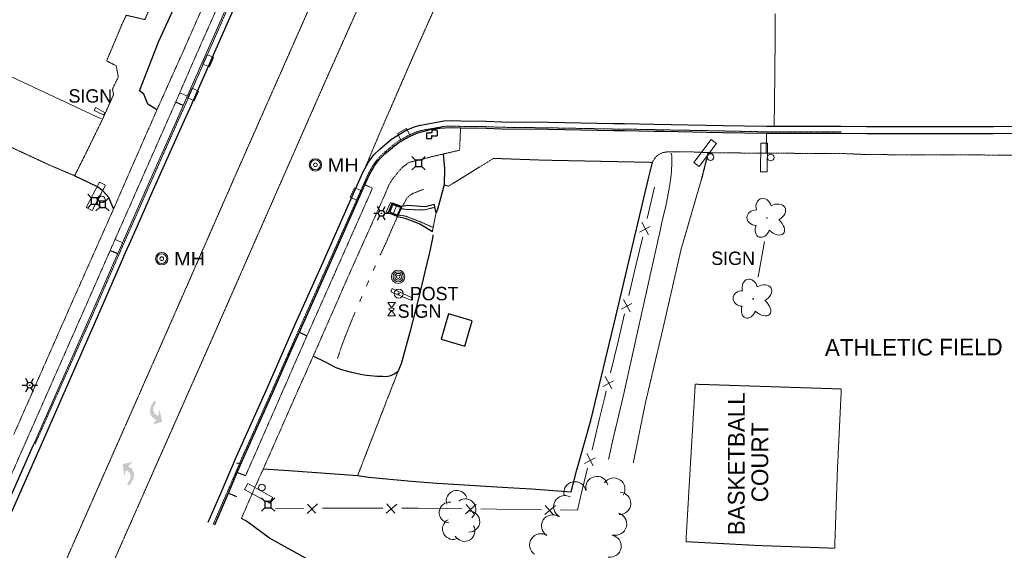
# Model space of a CAD drawing. Extents: x 386588 to 390135, y 96998 to 113606.
# Tile 7 of 92: x 387294 to 387647, y 97797 to 97988. Entities that reach past the tile are written whole.
import ezdxf
from ezdxf.enums import TextEntityAlignment as Align

# ---------------------------------------------------------------- set-up
doc = ezdxf.new("R2010")
doc.units = 0
doc.header["$MEASUREMENT"] = 0
for name, pattern in [('Wisdot3', [0.1875, 0.125, -0.0625]), ('Wisdot5', [0.1, 0.05, -0.05]), ('Wisdot6', [0.375, 0.125, -0.0625, 0.03125, -0.0625, 0.03125, -0.0625])]:
    doc.linetypes.add(name, pattern=pattern)
for name, color, linetype, lineweight in [('E_AREA', 2, 'Wisdot3', 15), ('E_BLD', 241, 'Continuous', 25), ('E_BLD_HvyDash', 241, 'Wisdot3', 25), ('E_BMGRD', 2, 'Egr', 15), ('E_DRN', 40, 'Continuous', 15), ('E_DWY', 2, 'Wisdot3', 15), ('E_LAND_Vegetation', 3, 'Continuous', 15), ('E_LTG', 21, 'Continuous', 25), ('E_MISCPROP', 30, 'Continuous', 15), ('E_MISCPROP_Railing', 30, 'Continuous', 15), ('E_PATH_Sidewalk', 2, 'Wisdot5', 15), ('E_RDWY', 21, 'Continuous', 25), ('E_RDWY_AsphConc', 200, 'Continuous', 25), ('E_RDWY_C_and_G', 21, 'Continuous', 25), ('E_RDWY_Gravel', 21, 'Wisdot3', 25), ('E_RDWY_PavtEdge', 200, 'Wisdot3', 15), ('E_SGN', 21, 'Continuous', 15), ('E_STRUCT_Joint', 200, 'Wisdot3', 15), ('E_UTL_AG', 30, 'Continuous', 15), ('E_UTL_AG_Bold', 30, 'Continuous', 25), ('E_UTL_MH', 30, 'Continuous', 15), ('E_WTR', 4, 'Wisdot6', 15), ('E_WTR_FlowLine', 4, 'Wisdot6', 15), ('P_PATH_Sidewalk', 2, 'Continuous', 30), ('P_PM', 7, 'Continuous', 25)]:
    doc.layers.add(name, color=color, linetype=linetype, lineweight=lineweight)
doc.layers.add('P2S1_Complete', color=7, linetype='Continuous', lineweight=15, transparency=0.9)
doc.styles.add('Style-dot_font5', font='dot_font5.shx')
doc.styles.add('Style-IGR_FONT_0', font='dot_font15.shx')
doc.linetypes.add('Egr', pattern='A,0.1,[13,dgnlstyle-ewdotudls.shx,S=0.0002,R=0,X=0,Y=0],0.1', length=0.2)

# ---------------------------------------------------------------- blocks, each defined once
blk = doc.blocks.new('BSGN')
at = {"layer": 'E_SGN', "style": 'Style-dot_font5'}
blk.add_text('SIGN', height=12, dxfattribs=at).set_placement((0.0004433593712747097, 0), align=Align.MIDDLE_CENTER)
blk = doc.blocks.new('INLET')
at = {"layer": 'E_DRN', "flags": 128}
blk.add_lwpolyline([(-7.5, 10), (7.5, 10), (7.5, 0), (-7.5, 0)], close=True, dxfattribs=at)
blk = doc.blocks.new('LPOL')
at = {"layer": 'E_LTG'}
for p, q in [((-4, 0), (-1.5, 0)), ((-0.75, 1.299000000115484), (-2, 3.464000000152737)), ((0.75, 1.299000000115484), (2, 3.464000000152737)), ((1.5, 0), (4, 0)), ((-2, -3.464000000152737), (-0.75, -1.299000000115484)), ((2, -3.464000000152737), (0.75, -1.299000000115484))]:
    blk.add_line(p, q, dxfattribs=at)
for radius in [1.5, 1.5, 1.5, 0.125]:
    blk.add_circle((0, 0), radius, dxfattribs=at)
blk = doc.blocks.new('MH')
at = {"layer": 'E_UTL_MH'}
for radius in [5, 4, 1.5]:
    blk.add_circle((3.053387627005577e-05, -0.0003567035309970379), radius, dxfattribs=at)
at = {"layer": 'E_UTL_MH', "style": 'Style-dot_font5', "width": 1.111111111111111}
blk.add_text('MH', height=10.8, dxfattribs=at).set_placement((10, -0.001000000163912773), align=Align.MIDDLE_LEFT)
blk = doc.blocks.new('MTR')
at = {"layer": 'E_UTL_AG', "flags": 128}
for points in [[(-3.75, 6.495000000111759), (3.75, 6.495000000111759), (0, 1.25)], [(-3.75, -6.495000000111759), (3.75, -6.495000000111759), (0, -1.25)]]:
    blk.add_lwpolyline(points, close=True, dxfattribs=at)
at = {"layer": 'E_UTL_AG'}
blk.add_ellipse((0, 0), major_axis=(2.5, 0), ratio=0.5, dxfattribs=at)
blk = doc.blocks.new('PED')
at = {"layer": 'E_UTL_AG_Bold'}
for p, q in [((-2.5, 2.5), (-5.329000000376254, 5.328999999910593)), ((2.5, 2.5), (5.328999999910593, 5.328999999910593)), ((-2.5, -2.5), (-5.329000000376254, -5.329000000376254)), ((2.5, -2.5), (5.328999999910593, -5.329000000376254))]:
    blk.add_line(p, q, dxfattribs=at)
at = {"layer": 'E_UTL_AG_Bold', "flags": 128}
blk.add_lwpolyline([(-2.5, -2.5), (2.5, -2.5), (2.5, 2.5), (-2.5, 2.5)], close=True, dxfattribs=at)
blk = doc.blocks.new('POLE')
at = {"layer": 'E_MISCPROP'}
for radius in [4.463423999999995, 3.347567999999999, 2.231711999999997, 1.115855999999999]:
    blk.add_circle((0.0004759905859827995, -0.00033181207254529), radius, dxfattribs=at)
blk = doc.blocks.new('POST')
at = {"layer": 'E_MISCPROP'}
for radius in [4, 0.5]:
    blk.add_circle((0, 0), radius, dxfattribs=at)
at = {"layer": 'E_MISCPROP', "style": 'Style-dot_font5'}
blk.add_text('POST', height=12, dxfattribs=at).set_placement((10.00099999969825, 0), align=Align.MIDDLE_LEFT)
blk = doc.blocks.new('SGN')
at = {"flags": 128}
blk.add_lwpolyline([(-15, 3.500000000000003), (-15, 10.5), (15, 10.5), (15, 3.499999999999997)], close=True, dxfattribs=at)
blk.add_circle((0, 0), 3.500000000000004)
blk = doc.blocks.new('SIGN')
at = {"layer": 'E_SGN', "lineweight": 13, "style": 'Style-dot_font5'}
blk.add_text('SIGN', height=12, dxfattribs=at).set_placement((0.0004433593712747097, 0), align=Align.MIDDLE_CENTER)
blk = doc.blocks.new('DTRE')
at = {"layer": 'E_LAND_Vegetation'}
blk.add_circle((-0.1836800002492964, 0), 0.1831067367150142, dxfattribs=at)
for centre, major_axis, ratio in [((-1.870302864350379, 5.319684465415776), (1.359319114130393, -4.981118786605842), 0.7828630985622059), ((4.055502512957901, 2.735869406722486), (-5.27227899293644, -2.928492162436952), 0.6919162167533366), ((-5.871854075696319, 0.1519894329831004), (4.932001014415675, -0.1226139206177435), 0.8320222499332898), ((-2.492468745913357, -5.243435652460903), (1.802061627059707, 4.856219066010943), 0.7168956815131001), ((3.542152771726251, -3.706719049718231), (-5.012431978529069, 4.581562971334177), 0.5602491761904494)]:
    blk.add_ellipse(centre, major_axis=major_axis, ratio=ratio, start_param=1.570796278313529, end_param=4.712388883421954, dxfattribs=at)

msp = doc.modelspace()

# ---------------------------------------------------------------- hatches: boundary and pattern name
at = {"layer": 'P_PM', "linetype": 'Continuous', "lineweight": 25}
h = msp.add_hatch(color=7, dxfattribs=at)
edge = h.paths.add_edge_path()
edge.add_line((387342.9217439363, 97850.67851005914), (387342.0193603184, 97851.10944370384))
edge.add_line((387342.0193603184, 97851.10944370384), (387340.9036731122, 97848.7731725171))
edge.add_line((387340.9036731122, 97848.7731725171), (387340.9370595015, 97848.84583747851))
edge.add_arc((387343.8979997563, 97847.43182391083), 3.281249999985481, 154.472931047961, 244.4728885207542)
edge.add_line((387342.4839839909, 97844.4708847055), (387342.406467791, 97844.508240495))
edge.add_line((387342.406467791, 97844.508240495), (387343.0056505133, 97844.22210055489))
edge.add_line((387343.0056505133, 97844.22210055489), (387341.4554782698, 97842.51220844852))
edge.add_line((387341.4554782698, 97842.51220844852), (387345.0635269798, 97843.5607319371))
edge.add_line((387345.0635269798, 97843.5607319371), (387344.0822766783, 97847.97332730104))
edge.add_line((387344.0822766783, 97847.97332730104), (387343.7004629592, 97845.65141609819))
edge.add_line((387343.7004629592, 97845.65141609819), (387343.1836964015, 97845.89819420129))
edge.add_arc((387344.1545060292, 97847.96398511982), 2.28253443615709, 154.8284550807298, 244.8290222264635, ccw=False)
edge.add_line((387342.0887247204, 97848.9348151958), (387342.9217439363, 97850.67851005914))
h = msp.add_hatch(color=7, dxfattribs=at)
edge = h.paths.add_edge_path()
edge.add_line((387332.4695098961, 97821.13835291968), (387333.3392131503, 97820.64477795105))
edge.add_line((387333.3392131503, 97820.64477795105), (387334.617078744, 97822.89643967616))
edge.add_line((387334.617078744, 97822.89643967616), (387334.5786448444, 97822.82631348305))
edge.add_arc((387331.7249379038, 97824.44586844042), 3.281250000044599, 330.4239312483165, 420.4238887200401)
edge.add_line((387333.3444949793, 97827.29957417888), (387333.4191800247, 97827.2568382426))
edge.add_line((387333.4191800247, 97827.2568382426), (387332.8416970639, 97827.58457202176))
edge.add_line((387332.8416970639, 97827.58457202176), (387334.5087348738, 97829.18073928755))
edge.add_line((387334.5087348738, 97829.18073928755), (387330.8356559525, 97828.38959566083))
edge.add_line((387330.8356559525, 97828.38959566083), (387331.5028856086, 97823.91872834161))
edge.add_line((387331.5028856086, 97823.91872834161), (387332.0476954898, 97826.2078844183))
edge.add_line((387332.0476954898, 97826.2078844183), (387332.5457473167, 97825.9252336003))
edge.add_arc((387331.4314961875, 97823.93314728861), 2.282534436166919, -29.220544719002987, 60.780022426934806, ccw=False)
edge.add_line((387333.4235714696, 97822.81887644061), (387332.4695098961, 97821.13835291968))

# ---------------------------------------------------------------- linework, layer by layer
at = {"layer": 'E_BLD'}
for p, q in [((387447.6969999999, 97882.21200000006), (387445.0700000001, 97873.125)), ((387456.237, 97879.74099999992), (387447.6969999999, 97882.21200000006)), ((387453.6100000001, 97870.65500000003), (387456.237, 97879.74099999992)), ((387445.0700000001, 97873.125), (387453.6100000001, 97870.65500000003))]:
    msp.add_line(p, q, dxfattribs=at)
at = {"layer": 'E_BLD_HvyDash', "flags": 128}
for points in [[(387441.807, 97947.18399999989), (387439.801, 97947.04900000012)], [(387439.801, 97947.04900000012), (387439.852, 97945.18500000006)], [(387443.7829999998, 97948.19100000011), (387441.8029999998, 97948.1669999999)], [(387441.8029999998, 97948.1669999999), (387441.807, 97947.18399999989)], [(387443.753, 97946.14600000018), (387443.7829999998, 97948.19100000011)], [(387439.852, 97945.18500000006), (387441.7779999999, 97945.16500000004)], [(387441.7519999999, 97946.17599999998), (387443.753, 97946.14600000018)], [(387441.7779999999, 97945.16500000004), (387441.7519999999, 97946.17599999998)]]:
    msp.add_lwpolyline(points, dxfattribs=at)
at = {"layer": 'E_DWY', "flags": 128}
for points in [[(387280.46, 97946.8629999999), (387304.736, 97935.57600000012), (387313.6599999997, 97931.80700000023)], [(387527.5009741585, 97939.76100496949), (387527.605, 97939.74099999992), (387527.804, 97938.93999999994), (387527.8740000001, 97937.00900000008), (387527.6100000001, 97932.37800000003), (387527.2960000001, 97929.919), (387526.8640000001, 97927.21900000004), (387526.314, 97924.39199999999), (387525.73, 97921.19100000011), (387524.425, 97915.9040000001), (387523.6839999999, 97912.41299999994), (387523.179, 97910.12000000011), (387516.5490000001, 97880.42999999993), (387510.412, 97852.79799999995), (387506.517, 97836.473), (387505.1200000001, 97830.01300000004)], [(387513.9920000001, 97828.81000000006), (387518.355, 97850.39599999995), (387524.473, 97876.29300000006), (387531.129, 97905.37899999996), (387538.3080000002, 97930.07500000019)], [(387536.2109999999, 97857.02300000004), (387534.3800000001, 97826.49099999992), (387532.878, 97800.55199999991), (387558.5900000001, 97799.17599999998), (387586.2139999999, 97798.19999999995), (387587.1969999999, 97826.34000000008), (387588.5919999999, 97855.331)], [(387588.591, 97855.31199999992), (387563.574, 97856.13100000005), (387536.2109999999, 97857.02300000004)], [(387371.6529999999, 97828.68299999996), (387373.3433125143, 97828.60350962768)]]:
    msp.add_lwpolyline(points, dxfattribs=at)
at = {"layer": 'E_LAND_Vegetation'}
for centre, radius, start, end in [((387500.9406189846, 97819.98098667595), 4.0025864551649, 14.12895555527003, 194.1136333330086), ((387506.9893815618, 97819.43528217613), 4.002586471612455, 326.1398361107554, 146.1245138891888), ((387493.094552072, 97818.05873504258), 4.00258645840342, 11.93237222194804, 191.9170499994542), ((387450.6981911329, 97815.18202308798), 3.775680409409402, 18.77694999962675, 198.7616277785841), ((387453.7613555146, 97812.12477952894), 3.775680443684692, 307.3229305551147, 127.3076083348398), ((387489.4219479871, 97813.06672988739), 4.002586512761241, 61.49951666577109, 241.4841944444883), ((387509.0793308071, 97814.27695727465), 4.002586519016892, 267.4987083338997, 87.48338611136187), ((387448.1657199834, 97811.0157324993), 3.775680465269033, 84.26759444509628, 264.2522722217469), ((387455.1405464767, 97807.7667751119), 3.775680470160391, 267.3229305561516, 87.30760833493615), ((387485.0814538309, 97806.19214288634), 4.002586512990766, 57.87068611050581, 237.8553638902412), ((387507.6400461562, 97806.90481173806), 4.002586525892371, 255.1032972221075, 75.08797499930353), ((387449.3834118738, 97805.11727645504), 3.775680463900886, 119.0711916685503, 299.0558694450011), ((387453.4525010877, 97804.43015240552), 3.775680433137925, 209.4978416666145, 29.48251944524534), ((387480.7866134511, 97799.39075799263), 4.002586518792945, 56.7795805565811, 236.7642583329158), ((387505.6412737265, 97798.95802251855), 4.002586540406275, 260.4212333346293, 80.40591111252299)]:
    msp.add_arc(centre, radius, start, end, dxfattribs=at)
at = {"layer": 'E_MISCPROP_Railing'}
for p, q in [((387519.395, 97910.66299999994), (387517.0519999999, 97915.11400000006)), ((387516.2180000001, 97911.59199999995), (387520.024, 97913.6229999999)), ((387512.851, 97882.9979999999), (387510.5079999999, 97887.44999999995)), ((387509.675, 97883.929), (387513.48, 97885.95999999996)), ((387503.1310000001, 97856.26399999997), (387506.936, 97858.29499999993)), ((387506.307, 97855.33499999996), (387503.9639999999, 97859.78600000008)), ((387496.4609999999, 97828.63899999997), (387500.2779999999, 97830.6499999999)), ((387499.6329999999, 97827.69200000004), (387497.314, 97832.15599999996)), ((387397.0090000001, 97810.70900000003), (387400.7509999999, 97814.07199999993)), ((387397.132, 97814.01699999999), (387400.034, 97810.82499999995)), ((387425.402, 97810.76600000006), (387429.2069999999, 97814.05799999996)), ((387425.588, 97814.07000000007), (387428.429, 97810.82499999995)), ((387453.8130000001, 97810.57499999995), (387457.6459999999, 97813.83400000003)), ((387454.027, 97813.87800000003), (387456.8400000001, 97810.60800000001)), ((387482.2390000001, 97810.2350000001), (387486.0700000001, 97813.49399999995)), ((387482.4510000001, 97813.53700000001), (387485.2660000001, 97810.26799999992))]:
    msp.add_line(p, q, dxfattribs=at)
at = {"layer": 'E_MISCPROP_Railing', "flags": 128}
for points in [[(387220.3289999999, 97999.9609999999), (387246.024, 97988.19900000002), (387285.7520000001, 97969.65699999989), (387323.206, 97952.17299999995)], [(387518.942, 97916.45500000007), (387521.601, 97927.696)], [(387515.057, 97900.03300000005), (387517.3959999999, 97909.919)], [(387512.398, 97888.79099999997), (387515.057, 97900.03300000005)], [(387508.513, 97872.36800000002), (387510.852, 97882.25600000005)], [(387505.8540000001, 97861.1270000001), (387508.513, 97872.36800000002)], [(387501.929, 97844.71399999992), (387503.79, 97852.40100000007), (387504.3089999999, 97854.59100000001)], [(387499.2109999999, 97833.48699999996), (387501.929, 97844.71399999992)], [(387495.2390000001, 97817.0859999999), (387497.6300000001, 97826.95999999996)], [(387487.7919999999, 97811.94299999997), (387493.9750000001, 97811.86800000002), (387495.2390000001, 97817.0859999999)], [(387385.6399999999, 97812.31199999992), (387395.798, 97812.46600000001)], [(387402.514, 97812.56700000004), (387405.2080000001, 97812.60800000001), (387414.0649999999, 97812.57799999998)], [(387414.0649999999, 97812.57799999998), (387424.2239999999, 97812.544)], [(387430.9410000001, 97812.53099999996), (387436.878, 97812.55199999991), (387442.4920000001, 97812.4850000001)], [(387442.4920000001, 97812.4850000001), (387452.6510000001, 97812.3629999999)], [(387459.3659999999, 97812.28300000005), (387470.9169999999, 97812.14500000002)], [(387470.9169999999, 97812.14500000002), (387481.0760000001, 97812.02300000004)]]:
    msp.add_lwpolyline(points, dxfattribs=at)
at = {"layer": 'E_PATH_Sidewalk', "lineweight": 15}
msp.add_line((387296.2364149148, 97836.55742957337), (387263.5893335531, 97762.5886734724), dxfattribs=at)
at = {"layer": 'E_PATH_Sidewalk', "flags": 128}
for points in [[(387352.6069999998, 97976.50100000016), (387372.3599999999, 98021.27300000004)], [(387356.8429999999, 97974.179), (387376.949, 98019.56600000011)], [(387343.1809999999, 97955.46400000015), (387352.6069999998, 97976.50100000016)], [(387349.9109999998, 97958.23400000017), (387356.8429999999, 97974.179)], [(387326.4079999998, 97905.00499999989), (387349.9109999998, 97958.23400000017)], [(387332.4129999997, 97930.91300000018), (387343.1809999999, 97955.46400000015)], [(387451.71, 97940.96400000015), (387452.0490000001, 97948.99699999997)], [(387443.1519999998, 97938.97599999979), (387451.71, 97940.96400000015)], [(387520.8330000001, 97936.59400000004), (387521.0531276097, 97937.05282019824), (387521.8662649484, 97938.30747560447), (387522.9699999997, 97939.31600000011), (387522.9699999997, 97939.31600000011), (387524.5840943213, 97940.11308718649), (387526.3638453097, 97940.38352180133), (387526.3638453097, 97940.38352180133), (387534.7739999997, 97940.35699999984), (387540.8169999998, 97940.07899999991), (387561.5980000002, 97939.85900000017), (387588.531, 97939.79799999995)], [(387588.531, 97939.79799999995), (387596.6950000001, 97939.43900000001), (387614.2760000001, 97939.26900000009), (387629.97, 97939.35599999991), (387647.602, 97939.1499999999), (387673.9199999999, 97939.12599999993), (387694.53, 97939.18299999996), (387713.568, 97939.00300000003), (387729.6629999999, 97938.95100000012), (387740.061, 97938.9709999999), (387740.8419999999, 97938.15699999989), (387741.3470000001, 97937.57400000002), (387741.8319999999, 97936.99600000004), (387742.0249999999, 97936.63199999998), (387742.081, 97936.10599999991), (387742.0859999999, 97935.00499999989), (387741.923, 97933.03600000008), (387741.8319999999, 97931.33400000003), (387741.794, 97929.72900000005), (387741.872, 97928.00399999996), (387741.8940000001, 97926.50300000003), (387741.9879999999, 97924.50300000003), (387729.3899999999, 97912.82899999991), (387717.811, 97901.81600000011), (387708.483, 97893.08799999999), (387708.3540000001, 97892.8500000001), (387708.4809999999, 97885.696), (387708.5320000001, 97866.69500000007), (387708.5090000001, 97851.25399999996), (387708.53, 97837.22900000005), (387708.605, 97823.06199999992), (387708.4510000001, 97806.86499999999), (387708.5149999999, 97798.73699999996), (387708.487, 97791.13599999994), (387708.6499999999, 97790.59499999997), (387715.0859999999, 97784.62899999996), (387722.3700000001, 97777.41800000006), (387728.899, 97770.70999999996), (387735.655, 97763.82300000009), (387732.149, 97759.6270000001), (387726.0430000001, 97752.76300000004), (387722.075, 97747.81499999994), (387721.9709999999, 97747.527), (387721.8300000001, 97739.1229999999), (387721.675, 97726.83499999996), (387721.6699999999, 97717.57799999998), (387723.939, 97717.6370000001), (387726.6899999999, 97718.0290000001), (387726.53, 97723.41100000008), (387726.649, 97729.21900000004), (387726.5660000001, 97737.03300000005), (387726.6189999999, 97741.73099999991), (387726.3500000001, 97745.35400000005), (387726.3589999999, 97745.82799999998), (387726.946, 97746.902), (387729.8060000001, 97750.03000000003), (387736.452, 97757.64100000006), (387741.8189999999, 97763.76099999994), (387746.737, 97769.1000000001), (387750.9010000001, 97773.84899999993), (387753.2320000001, 97776.66599999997), (387753.895, 97777.5290000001), (387754.3130000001, 97778.09700000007), (387754.531, 97778.34700000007), (387760.4780000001, 97778.20900000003), (387770.4350000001, 97778.05799999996), (387778.449, 97777.93200000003), (387786.4380000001, 97777.88400000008), (387790.706, 97777.81099999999), (387792.3149999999, 97777.78399999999), (387793.6270000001, 97777.98999999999), (387796.2649999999, 97778.00399999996), (387798.4650000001, 97778.19999999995), (387799.997, 97778.35400000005), (387801.2010000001, 97778.38899999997), (387802.2709999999, 97778.55300000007), (387803.0900000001, 97778.48999999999), (387808.1429999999, 97778.21500000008), (387813.46, 97778.2080000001), (387823.584, 97778.04799999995), (387828.5079999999, 97778.10899999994), (387828.6229999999, 97780.84899999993)], [(387431.3229733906, 97934.8676487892), (387433.1149999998, 97936.32400000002)], [(387433.1149999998, 97936.32400000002), (387433.6200000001, 97936.58499999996)], [(387433.1149999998, 97936.32400000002), (387433.1149999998, 97936.32400000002)], [(387433.6200000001, 97936.58499999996), (387443.1519999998, 97938.97599999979)], [(387427.4399999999, 97930.28800000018), (387429.1079226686, 97932.4108045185)], [(387429.1079226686, 97932.4108045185), (387430.4040000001, 97933.94900000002)], [(387429.1079226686, 97932.4108045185), (387429.1079226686, 97932.4108045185)], [(387430.4040000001, 97933.94900000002), (387431.3229733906, 97934.8676487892)], [(387430.4040000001, 97933.94900000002), (387430.4040000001, 97933.94900000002)], [(387431.3229733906, 97934.8676487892), (387431.3229733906, 97934.8676487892)], [(387327.6319999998, 97919.90799999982), (387332.4129999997, 97930.91300000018)], [(387420.452, 97927.29999999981), (387417.784, 97928.57400000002)], [(387426.3419353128, 97928.49964390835), (387427.4399999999, 97930.28800000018)], [(387427.4399999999, 97930.28800000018), (387427.4399999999, 97930.28800000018)], [(387407.1600000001, 97897.30599999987), (387420.452, 97927.29999999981)], [(387411.52, 97895.12999999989), (387425.0549999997, 97925.3500000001)], [(387425.0549999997, 97925.3500000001), (387426.3419353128, 97928.49964390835)], [(387426.3419353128, 97928.49964390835), (387426.3419353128, 97928.49964390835)], [(387312.6439999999, 97886.18999999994), (387327.6319999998, 97919.90799999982)], [(387317.1809999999, 97883.99899999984), (387326.4079999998, 97905.00499999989)], [(387396.9619999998, 97874.38499999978), (387407.1600000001, 97897.30599999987)], [(387399.2029999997, 97867.04600000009), (387411.52, 97895.12999999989)], [(387291.8590000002, 97839.0410000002), (387312.6439999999, 97886.18999999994)], [(387296.2364149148, 97836.55742957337), (387317.1809999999, 97883.99899999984)], [(387374.9249999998, 97824.11799999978), (387396.9619999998, 97874.38499999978)], [(387391.628, 97850.06000000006), (387399.2029999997, 97867.04600000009)], [(387381.304, 97826.62099999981), (387391.628, 97850.06000000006)], [(387377.7399999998, 97818.7799999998), (387381.304, 97826.62099999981)], [(387373.4670000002, 97808.87699999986), (387377.7399999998, 97818.7799999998)]]:
    msp.add_lwpolyline(points, dxfattribs=at)
at = {"layer": 'E_RDWY', "flags": 128}
for points in [[(387588.5447268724, 97949.55440479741), (387597.639, 97949.4709999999), (387643.125, 97949.5020000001), (387682.794, 97949.6370000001), (387734.9369999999, 97949.77600000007), (387745.5349999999, 97949.56799999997), (387763.5290000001, 97949.63599999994)], [(387588.523, 97947.054), (387597.645, 97946.9709999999), (387643.1300000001, 97947.0020000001), (387682.801, 97947.1370000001), (387734.9169999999, 97947.27600000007), (387745.486, 97947.06799999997)]]:
    msp.add_lwpolyline(points, dxfattribs=at)
at = {"layer": 'E_RDWY_AsphConc', "flags": 128}
for points in [[(387343.1809999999, 97955.46400000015), (387339.9589999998, 97957.42100000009), (387338.415, 97961.06000000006), (387336.8760000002, 97962.24200000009), (387343.852, 97980.04000000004), (387364.2489999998, 98024.82599999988), (387385.5049999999, 98072.42700000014), (387406.3420000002, 98118.8620000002), (387427.4399999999, 98165.25799999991), (387446.3659999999, 98205.56399999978), (387449.7990000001, 98212.2629999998), (387457.0830000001, 98217.20299999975), (387459.0609999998, 98216.84400000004)], [(387352.6370000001, 97956.97999999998), (387349.9109999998, 97958.23400000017)], [(387445.7680000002, 97939.62900000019), (387446.3319999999, 97934.39699999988), (387446.148, 97928.5), (387443.9369999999, 97920.179), (387443.2549999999, 97918.53200000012), (387442.8840000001, 97920.49800000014), (387442.6710000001, 97921.45299999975), (387439.307, 97920.58799999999), (387433.0899999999, 97921.14399999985), (387430.9169999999, 97920.72699999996)], [(387519.3169999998, 97930.31999999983), (387520.8330000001, 97936.59400000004)], [(387327.6319999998, 97919.90799999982), (387325.9390000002, 97923.93800000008), (387323.8810000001, 97926.30899999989), (387321.8530000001, 97927.87300000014), (387313.6600000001, 97931.80700000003)], [(387415.1770000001, 97824.33000000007), (387418.9809999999, 97823.72799999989), (387434.513, 97822.26799999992), (387443.7039999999, 97821.57799999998), (387468.99, 97820.01399999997), (387477.5360000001, 97819.44900000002), (387491.6839999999, 97818.48099999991), (387493.7849999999, 97826.30899999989), (387498.709, 97843.96900000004), (387507.7550000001, 97881.3459999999), (387519.3169999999, 97930.32)], [(387429.5150000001, 97917.21499999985), (387429.6570000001, 97917.68200000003), (387430.798, 97919.99200000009), (387430.9169999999, 97920.72699999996), (387427.5559999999, 97921.97300000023), (387426.091, 97918.63899999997), (387429.5150000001, 97917.21499999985), (387432.054, 97916.53599999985), (387437.443, 97914.58900000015), (387441.9449999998, 97911.85900000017)], [(387442.1229456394, 97910.56084648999), (387442.118, 97910.46500000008), (387441.9609999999, 97909.24099999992), (387441.648, 97907.72600000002), (387441.398, 97906.56300000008), (387440.993, 97904.78700000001), (387440.639, 97903.2649999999), (387439.186, 97897.36199999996), (387437, 97887.79900000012), (387433.7620000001, 97875.16800000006), (387430.7849999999, 97864.30899999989), (387429.5800000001, 97861.48600000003)], [(387326.4079999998, 97905.00499999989), (387329.1140000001, 97903.86500000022)], [(387394.2399999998, 97875.67199999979), (387396.9619999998, 97874.38499999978)], [(387429.5800000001, 97861.48600000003), (387428.2239999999, 97860.68599999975), (387426.6189999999, 97859.93899999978), (387426.6189999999, 97859.93899999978), (387425.3205636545, 97859.71525236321), (387424.0049999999, 97859.78800000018), (387424.0049999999, 97859.78800000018), (387422.145, 97859.7749999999), (387418.3695327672, 97860.09863657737), (387418.3695327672, 97860.09863657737), (387416.227, 97860.46700000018), (387416.227, 97860.46700000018), (387413.0918338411, 97861.21942268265), (387413.0918338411, 97861.21942268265), (387409.7969999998, 97862.08799999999), (387409.7969999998, 97862.08799999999), (387407.4849108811, 97862.94174678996), (387407.4849108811, 97862.94174678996), (387403.6639999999, 97864.96700000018), (387403.6639999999, 97864.96700000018), (387399.2029999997, 97867.04600000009)], [(387381.304, 97826.62099999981), (387390.5239999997, 97826.1129999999), (387415.1770000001, 97824.33000000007)], [(387374.9249999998, 97824.11799999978), (387371.9729999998, 97825.35600000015)], [(387368.807, 97817.99099999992), (387371.6850000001, 97816.7089999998)], [(387407.696, 97788.39399999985), (387383.585, 97801.7799999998), (387375.253, 97807.87099999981), (387373.4670000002, 97808.87699999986)]]:
    msp.add_lwpolyline(points, dxfattribs=at)
msp.add_lwpolyline([(387427.6519999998, 97921.51699999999), (387426.6439999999, 97918.71100000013), (387429.4210000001, 97917.6379999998), (387430.6299999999, 97920.45699999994)], close=True, dxfattribs=at)
at = {"layer": 'E_RDWY_C_and_G'}
msp.add_line((387090.2416382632, 97356.21483970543), (387301.2747749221, 97834.35298016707), dxfattribs=at)
at = {"layer": 'E_RDWY_C_and_G', "flags": 128}
for points in [[(387301.2747749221, 97834.35298016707), (387321.9188849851, 97881.39642252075), (387331.2941686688, 97902.82750752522), (387331.3432816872, 97902.96870745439), (387334.4507509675, 97909.71512737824), (387341.87700349, 97926.56623863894), (387352.4342342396, 97950.43271758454), (387354.9205963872, 97955.9625230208), (387361.7247328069, 97971.37389201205), (387382.0472538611, 98017.58080304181), (387402.1757569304, 98063.05468038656), (387423.5404640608, 98111.50201626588), (387441.9834702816, 98153.1027746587)], [(387361.5813204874, 97807.51555415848), (387366.5102701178, 97818.97843701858), (387369.6729129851, 97826.3356273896), (387371.6673351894, 97831.06221730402), (387382.296677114, 97854.78383406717), (387389.5392371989, 97871.19503942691), (387391.9540430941, 97876.68414441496), (387402.1400409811, 97899.5426278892), (387415.4685780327, 97929.51986451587), (387417.0770037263, 97933.20942615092), (387419.0654863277, 97936.70883113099), (387419.0654863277, 97936.70883113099), (387420.9651498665, 97939.25087496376), (387423.2109151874, 97941.49302717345), (387423.2109151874, 97941.49302717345), (387427.3231734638, 97944.94111598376), (387427.3231734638, 97944.94111598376), (387428.5491941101, 97945.81141506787), (387428.5491941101, 97945.81141506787), (387432.827682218, 97948.2200614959), (387432.827682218, 97948.2200614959), (387435.5492253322, 97949.38377253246), (387435.5492253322, 97949.38377253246), (387437.038068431, 97949.8790467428), (387437.038068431, 97949.8790467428), (387446.10697967, 97951.50391996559), (387446.10697967, 97951.50391996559), (387448.8647636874, 97951.57796765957), (387448.8647636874, 97951.57796765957), (387452.122684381, 97951.49630898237), (387452.122684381, 97951.49630898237), (387461.2575265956, 97951.38942783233), (387466.8525053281, 97951.17042866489), (387483.6026215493, 97950.97473107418), (387507.0557460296, 97950.54278403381), (387510.889469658, 97950.50681477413), (387521.3486896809, 97950.34160595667), (387546.100631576, 97949.84750730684), (387561.8208913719, 97949.53701570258), (387588.5214097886, 97949.5539994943)], [(387363.878, 97806.52799999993), (387368.807, 97817.99099999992), (387371.9729999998, 97825.35600000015), (387373.96, 97830.06499999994), (387384.5809999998, 97853.76800000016), (387391.827, 97870.18699999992), (387394.2399999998, 97875.67199999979), (387404.4240000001, 97898.52600000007), (387417.784, 97928.57400000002), (387419.2962620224, 97932.05775247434), (387421.1708422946, 97935.36069306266), (387421.1708422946, 97935.36069306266), (387422.8545434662, 97937.61374582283), (387424.8449999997, 97939.60099999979), (387424.8449999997, 97939.60099999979), (387428.9013140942, 97943.00218015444), (387428.9013140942, 97943.00218015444), (387429.8590000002, 97943.68200000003), (387429.8590000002, 97943.68200000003), (387433.9688900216, 97945.99573131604), (387433.9688900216, 97945.99573131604), (387436.3689999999, 97947.02199999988), (387436.3689999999, 97947.02199999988), (387437.6624773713, 97947.45402383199), (387437.6624773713, 97947.45402383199), (387438.5589999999, 97947.7250000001), (387438.5589999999, 97947.7250000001), (387442.0878644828, 97948.58048339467), (387442.0878644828, 97948.58048339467), (387444.3879999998, 97948.90199999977), (387444.3879999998, 97948.90199999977), (387444.6178529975, 97948.91757343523), (387444.6178529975, 97948.91757343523), (387446.3760000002, 97949.01500000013), (387446.3760000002, 97949.01500000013), (387448.8568314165, 97949.07798024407), (387448.8568314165, 97949.07798024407), (387452.0490000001, 97948.99699999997), (387452.0490000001, 97948.99699999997), (387461.1940000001, 97948.89000000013), (387466.7889999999, 97948.67100000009), (387483.5649999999, 97948.4750000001), (387507.0210000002, 97948.04300000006), (387510.858, 97948.00700000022), (387521.304, 97947.84200000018), (387524.9789999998, 97947.73600000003), (387540.1979999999, 97947.4709999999), (387546.051, 97947.34799999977), (387561.7970000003, 97947.03700000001), (387588.523, 97947.054)]]:
    msp.add_lwpolyline(points, dxfattribs=at)
at = {"layer": 'E_RDWY_C_and_G', "linetype": 'Continuous', "lineweight": 25, "flags": 128}
msp.add_lwpolyline([(387087.9551238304, 97357.22402276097), (387298.9377424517, 97835.24903439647)], dxfattribs=at)
at = {"layer": 'E_RDWY_Gravel', "flags": 128}
msp.add_lwpolyline([(387540.8169999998, 97940.07899999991), (387538.3080000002, 97930.07500000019)], dxfattribs=at)
at = {"layer": 'E_RDWY_PavtEdge', "flags": 128}
for points in [[(387492.05, 98206.62400000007), (387462.1100000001, 98137.96800000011), (387432.919, 98071.65800000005), (387400.3740000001, 97997.75600000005), (387371.639, 97932.66800000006), (387346.754, 97875.93599999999), (387318.013, 97810.75699999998), (387294.6189999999, 97757.77000000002), (387272.2849999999, 97707.21600000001), (387246.841, 97649.66500000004), (387226.557, 97603.544), (387201.274, 97545.75), (387175.348, 97487.3459999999), (387150.6200000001, 97431.18699999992), (387129.0959999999, 97382.65999999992), (387111.9920000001, 97344.04799999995)], [(387499.787, 98183.07400000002), (387476.817, 98131.48399999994), (387447.5649999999, 98064.88400000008), (387423.29, 98009.88299999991), (387403.6780000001, 97965.96900000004), (387386.3230000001, 97926.49300000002), (387364.304, 97876.36599999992), (387340.9010000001, 97823.4750000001), (387316.2890000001, 97767.6810000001), (387289.757, 97707.01799999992), (387263.1869999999, 97647.0419999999), (387236.398, 97586.01600000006), (387219.307, 97547.68800000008), (387195.075, 97492.3330000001), (387169.243, 97433.89800000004), (387146.5889999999, 97383.19999999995)]]:
    msp.add_lwpolyline(points, dxfattribs=at)
at = {"layer": 'E_SGN'}
msp.add_line((387561.0560000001, 97908.19100000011), (387558.7820000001, 97895.58799999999), dxfattribs=at)
at = {"layer": 'E_SGN', "flags": 128}
for points in [[(387321.2450000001, 97956.24399999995), (387320.6239999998, 97955.19100000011)], [(387320.6239999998, 97955.19100000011), (387324.003, 97953.62300000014)], [(387324.577, 97954.34400000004), (387321.2450000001, 97956.24399999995)], [(387324.003, 97953.62300000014), (387324.577, 97954.34400000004)], [(387427.0890000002, 97890.20399999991), (387427.577, 97891.32700000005)], [(387434.2310000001, 97887.12900000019), (387427.0890000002, 97890.20399999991)], [(387427.577, 97891.32700000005), (387434.673, 97887.98300000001)], [(387434.673, 97887.98300000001), (387434.2310000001, 97887.12900000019)]]:
    msp.add_lwpolyline(points, dxfattribs=at)
at = {"layer": 'E_STRUCT_Joint', "flags": 128}
for points in [[(387313.6600000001, 97931.80700000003), (387317.3339999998, 97939.10699999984), (387323.8369999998, 97952.44900000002), (387327.6269999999, 97960.91999999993), (387327.2319999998, 97962.90100000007), (387329.3319999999, 97967.27000000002), (387328.551, 97971.24899999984), (387325.122, 97972.97899999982), (387330.4720000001, 97985.71900000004), (387332.165, 97989.35999999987), (387338.8509999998, 97987.81099999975), (387355.7259999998, 98026.8450000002), (387377.4920000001, 98076.72399999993), (387397.7280000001, 98122.97599999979), (387418.2570000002, 98169.77000000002), (387427.4399999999, 98165.25799999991)], [(387417.73, 97934.39199999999), (387422.7459999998, 97946.35300000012), (387435.2970000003, 97975.1830000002), (387445.6209999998, 97998.32400000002), (387455.1319999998, 98019.75199999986), (387462.9359999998, 98036.66399999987)], [(387564.5150000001, 97949.45200000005), (387564.7689999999, 97969.2919999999), (387564.9189999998, 97990.04900000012)], [(387561.7970000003, 97947.03700000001), (387561.5980000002, 97939.85900000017)], [(387446.148, 97928.5), (387447.7039999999, 97928.03700000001), (387463.8719595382, 97938.02247695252), (387463.923, 97938.054), (387463.8289999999, 97938.02400000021), (387463.8719595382, 97938.02247695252), (387481.7400000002, 97937.38899999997), (387520.8330000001, 97936.59400000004)], [(387443.2549999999, 97918.53200000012), (387442.2289999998, 97913.24599999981), (387441.9449999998, 97911.85900000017)], [(387415.1770000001, 97824.33000000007), (387419.827, 97836.3500000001), (387429.5800000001, 97861.48600000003)]]:
    msp.add_lwpolyline(points, dxfattribs=at)
at = {"layer": 'E_WTR', "flags": 128}
for points in [[(387438.7860000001, 97926.89199999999), (387437.307, 97926.39800000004), (387435.074, 97925.49300000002), (387433.737, 97924.70999999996), (387432.9569999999, 97923.93800000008), (387432.6059999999, 97923.34700000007), (387432.3200000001, 97922.82899999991), (387431.0449999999, 97920.62199999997), (387430.6850000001, 97919.90899999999), (387430.1470000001, 97918.73699999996), (387429.0530000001, 97916.304), (387428.074, 97914.11499999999), (387427.1359999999, 97911.99399999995), (387425.2509999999, 97907.61100000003), (387423.389, 97903.70699999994), (387423.23, 97903.36100000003)], [(387421.55, 97899.66299999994), (387420.7250000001, 97897.80499999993)], [(387419.1040000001, 97894.07600000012), (387418.297, 97892.20999999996)], [(387416.6810000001, 97888.47900000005), (387415.8729999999, 97886.6129999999)], [(387414.2579999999, 97882.88199999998), (387413.584, 97881.32600000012), (387412.0900000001, 97877.58199999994), (387410.5209999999, 97873.73900000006), (387409.0060000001, 97869.50499999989), (387407.907836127, 97866.21280627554)]]:
    msp.add_lwpolyline(points, dxfattribs=at)
at = {"layer": 'E_WTR_FlowLine', "flags": 128}
for points in [[(387299.4239957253, 97835.46576104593), (387320.1896255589, 97882.15917728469), (387329.533185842, 97903.51774534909), (387329.5886862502, 97903.67730902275), (387332.6323572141, 97910.5235741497), (387340.0565487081, 97927.37000867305), (387350.6167797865, 97951.24327039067), (387353.1028536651, 97956.77243470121), (387359.9036974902, 97972.1763459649), (387380.2265997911, 98018.38412382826), (387400.3554984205, 98063.8588948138), (387421.720438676, 98112.3067593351), (387440.1644051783, 98153.90968377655), (387461.0349160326, 98201.19484119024), (387465.8872520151, 98212.28818168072), (387466.5226032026, 98213.82161575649), (387477.2178577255, 98237.83696016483), (387478.6255358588, 98240.83840607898), (387482.0531771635, 98248.66643827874)], [(387363.3451703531, 97806.75711256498), (387368.3384771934, 97818.1924606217), (387371.50378225, 97825.55584398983), (387373.4922963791, 97830.2684323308), (387384.1149981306, 97853.97523014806), (387391.3602963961, 97870.39264006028), (387393.7736647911, 97875.87847746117), (387403.9580723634, 97898.73339209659), (387417.3115674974, 97928.7667619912), (387418.8434829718, 97932.29260039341), (387420.7413496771, 97935.63571322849), (387420.7413496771, 97935.63571322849), (387422.4691071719, 97937.94772016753), (387424.5116466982, 97939.98697354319), (387424.5116466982, 97939.98697354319), (387428.5793734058, 97943.39772306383), (387428.5793734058, 97943.39772306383), (387429.5917995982, 97944.11640067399), (387429.5917995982, 97944.11640067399), (387433.7360836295, 97946.44949467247), (387433.7360836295, 97946.44949467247), (387436.201765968, 97947.50380159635), (387436.201765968, 97947.50380159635), (387437.5349081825, 97947.9486977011), (387437.5349081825, 97947.9486977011), (387446.3213635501, 97949.52278443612), (387446.3213635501, 97949.52278443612), (387448.8584495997, 97949.58797767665), (387448.8584495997, 97949.58797767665), (387452.064093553, 97949.50685830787), (387452.064093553, 97949.50685830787), (387461.206959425, 97949.39988327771), (387466.8019550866, 97949.18088344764), (387483.5726747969, 97948.98494513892), (387507.0280881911, 97948.55295594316), (387510.8644198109, 97948.51696221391), (387521.3153798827, 97948.35188386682), (387524.9907919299, 97948.24587198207), (387540.2077971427, 97947.98090671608), (387546.0613931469, 97947.85789419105), (387561.8018738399, 97947.54700320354), (387588.5226755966, 97947.56399989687)], [(387430.798, 97919.99200000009), (387432.9670000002, 97919.65599999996)], [(387432.9670000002, 97919.65599999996), (387439.2050000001, 97919.58099999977)], [(387439.2050000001, 97919.58099999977), (387442.8840000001, 97920.49800000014)], [(387429.6570000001, 97917.68200000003), (387432.2069999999, 97917.35099999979)], [(387432.2069999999, 97917.35099999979), (387437.7659999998, 97915.21700000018)], [(387437.7659999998, 97915.21700000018), (387442.2289999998, 97913.24599999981)]]:
    msp.add_lwpolyline(points, dxfattribs=at)
at = {"layer": 'P2S1_Complete', "flags": 128}
msp.add_lwpolyline([(387298.9377424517, 97835.24903439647), (387319.7229999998, 97882.36500000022), (387329.0580000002, 97903.70399999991), (387329.1140000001, 97903.86500000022), (387332.1660000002, 97910.72999999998), (387339.5899999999, 97927.57599999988), (387350.1510000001, 97951.45099999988), (387352.6370000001, 97956.97999999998), (387359.4369999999, 97972.38200000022), (387379.7599999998, 98018.58999999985), (387399.889, 98064.06499999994), (387421.2540000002, 98112.5129999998), (387439.6979999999, 98154.11599999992), (387460.568, 98201.3999999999), (387465.4180000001, 98212.4879999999), (387466.054, 98214.02300000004), (387476.7540000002, 98238.04900000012), (387478.1609999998, 98241.04900000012), (387486.1217946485, 98259.60861505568)], dxfattribs=at)
at = {"layer": 'P_PATH_Sidewalk', "lineweight": 15}
for p, q in [((387351.4150348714, 97961.57607670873), (387354.1596101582, 97960.36472239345)), ((387328.1828385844, 97908.93869987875), (387330.9274139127, 97907.72734553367))]:
    msp.add_line(p, q, dxfattribs=at)

# ---------------------------------------------------------------- block references
at = {"layer": 'E_DRN', "xscale": 0.25, "yscale": 0.25, "zscale": 0.25}
for p, rotation in [((387360.403, 97973.516), 246.9478348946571), ((387355.017, 97961.45000000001), 245.8201364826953), ((387432.2455688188, 97945.61282736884), 28.13241864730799), ((387415.550131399, 97924.77993003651), 66.22117226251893), ((387426.1469122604, 97920.53020907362), 246.9404724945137)]:
    msp.add_blockref('INLET', p, dxfattribs=dict(at, rotation=rotation))
at = {"layer": 'E_LAND_Vegetation', "xscale": 0.6769248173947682, "yscale": 0.6769248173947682, "zscale": 0.6769248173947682}
for p in [(387562.05, 97916.654), (387557.098, 97887.663)]:
    msp.add_blockref('DTRE', p, dxfattribs=at)
at = {"layer": 'E_LTG', "xscale": 0.692840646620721, "yscale": 0.692840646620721, "zscale": 0.692840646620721}
for p in [(387423.676, 97918.316), (387297.567, 97856.679)]:
    msp.add_blockref('LPOL', p, dxfattribs=at)
at = {"layer": 'E_MISCPROP'}
for name, p, xscale, yscale, zscale in [('POLE', (387429.673, 97895.575), 0.5377037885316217, 0.5377037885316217, 0.5377037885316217), ('POST', (387429.843, 97889.52), 0.3999999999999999, 0.3999999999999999, 0.3999999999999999)]:
    msp.add_blockref(name, p, dxfattribs=dict(at, xscale=xscale, yscale=yscale, zscale=zscale))
at = {"layer": 'E_SGN', "xscale": 0.3999999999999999, "yscale": 0.3999999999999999, "zscale": 0.3999999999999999}
for name, p in [('BSGN', (387319.2976763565, 97960.42208518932)), ('SIGN', (387549.7821364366, 97902.1926528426)), ('BSGN', (387437.3419020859, 97883.25759897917))]:
    msp.add_blockref(name, p, dxfattribs=at)
at = {"layer": 'E_SGN'}
for p, xscale, yscale, zscale, rotation in [((387541.6660000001, 97938.49900000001), 0.3428571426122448, 0.3428571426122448, 0.3428571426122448, 53.07300601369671), ((387563.253, 97938.36199999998), 0.3428571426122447, 0.3428571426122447, 0.3428571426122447, 89.63638224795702), ((387323.415, 97923.304), 0.3428571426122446, 0.3428571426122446, 0.3428571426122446, 62.59872309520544), ((387380.824, 97819.951), 0.3428571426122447, 0.3428571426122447, 0.3428571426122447, 150.9419940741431)]:
    msp.add_blockref('SGN', p, dxfattribs=dict(at, xscale=xscale, yscale=yscale, zscale=zscale, rotation=rotation))
at = {"layer": 'E_UTL_AG', "xscale": 0.3695150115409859, "yscale": 0.3695150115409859, "zscale": 0.3695150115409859}
msp.add_blockref('MTR', (387427.303, 97883.905), dxfattribs=at)
at = {"layer": 'E_UTL_AG_Bold', "xscale": 0.4503659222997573, "yscale": 0.4503659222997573, "zscale": 0.4503659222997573}
for p in [(387436.991, 97936.287), (387320.76, 97922.741), (387323.655, 97921.559), (387383.009, 97813.84)]:
    msp.add_blockref('PED', p, dxfattribs=at)
at = {"layer": 'E_UTL_MH', "xscale": 0.4444444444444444, "yscale": 0.4444444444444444, "zscale": 0.4444444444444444}
for p in [(387399.9925, 97935.6953), (387344.891, 97902.044)]:
    msp.add_blockref('MH', p, dxfattribs=at)

# ---------------------------------------------------------------- texts
at = {"layer": 'E_AREA', "style": 'Style-dot_font5', "oblique": 359.9999999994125}
msp.add_text('ATHLETIC FIELD', height=6, rotation=0.2259845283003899, dxfattribs=at).set_placement((387614.567, 97870.30153639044), align=Align.MIDDLE_CENTER)
at = {"layer": 'E_BMGRD', "style": 'Style-IGR_FONT_0'}
for s, height, oblique, p in [('BASKETBALL', 6.000022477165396, 359.9999999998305, (387550.9331425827, 97828.48431631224)), ('COURT', 6.000022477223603, 359.9999999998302, (387559.3757200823, 97828.97396987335))]:
    msp.add_text(s, height=height, rotation=89.95929999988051, dxfattribs=dict(at, oblique=oblique)).set_placement(p, align=Align.MIDDLE_CENTER)

doc.saveas('drawing.dxf')
